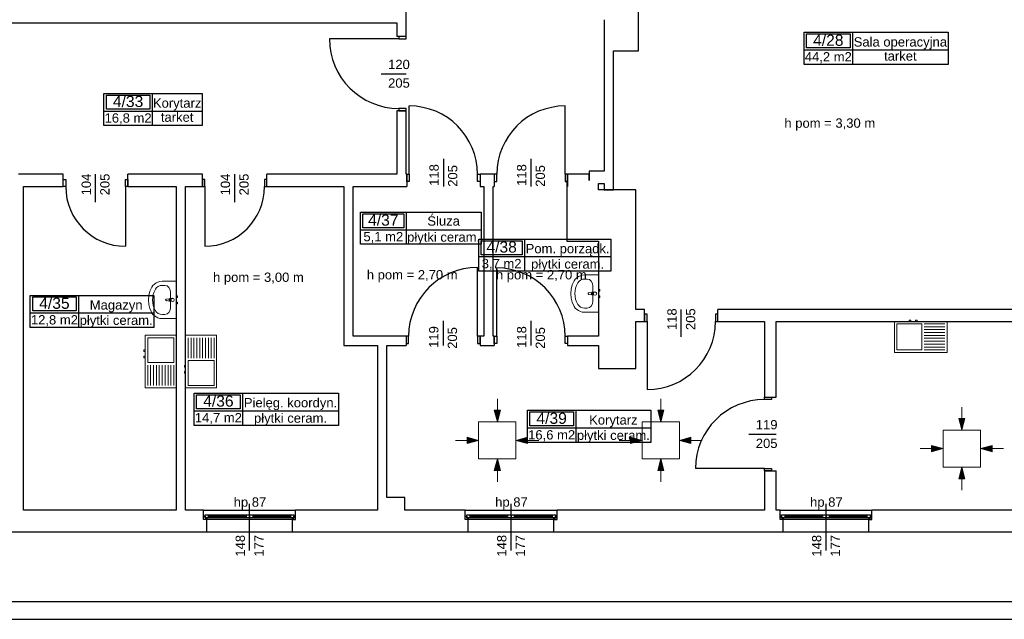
# Model space of a CAD drawing. Header units: millimetres. Extents: x -165365 to -33565, y 7406 to 103342.
# Tile 62 of 256: x -135228 to -119377, y 67834 to 77495. Entities that reach past the tile are written whole.
import ezdxf
from ezdxf.enums import TextEntityAlignment as Align

# ---------------------------------------------------------------- set-up
doc = ezdxf.new("R2010")
doc.units = ezdxf.units.MM
doc.header["$MEASUREMENT"] = 0
doc.linetypes.add('Wipeout_Contour', pattern=[1000, 0, -1000])
for name, color, linetype in [('Drzwi', 252, 'Continuous'), ('Linia', 252, 'Continuous'), ('Obiekt', 252, 'Continuous'), ('Okno', 252, 'Continuous'), ('Strefa', 252, 'Continuous'), ('Strop', 252, 'Continuous'), ('Słup', 252, 'Continuous'), ('Tekst', 252, 'Continuous'), ('Ściana', 252, 'Continuous')]:
    doc.layers.add(name, color=color, linetype=linetype)
doc.styles.add('Arial', font='arial.ttf')
doc.styles.add('Times new roman', font='arial.ttf')

# ---------------------------------------------------------------- blocks, each defined once
blk = doc.blocks.new('A$C67C5DD2D')
at = {"layer": 'Linia', "linetype": 'Continuous', "lineweight": 13}
for points in [[(37827, 3183), (37877, 3370), (37777, 3370)], [(40458, 3183), (40508, 3370), (40408, 3370)], [(45305, 3050), (45355, 3236), (45255, 3236)], [(37525, 2883), (37339, 2933), (37339, 2833)], [(38126, 2883), (38313, 2833), (38313, 2933)], [(40156, 2883), (39970, 2933), (39970, 2833)], [(40757, 2883), (40944, 2833), (40944, 2933)], [(45003, 2750), (44817, 2800), (44817, 2700)], [(45604, 2750), (45791, 2700), (45791, 2800)], [(37827, 2583), (37777, 2397), (37877, 2397)], [(40458, 2583), (40408, 2397), (40508, 2397)], [(45305, 2450), (45255, 2263), (45355, 2263)]]:
    blk.add_hatch(color=252, dxfattribs=at).paths.add_polyline_path(points)
at = {"layer": 'Drzwi', "color": 252}
for p, q in [((36243, 9390), (36243, 9350)), ((36358, 9390), (36243, 9390)), ((36358, 9390), (36243, 9390)), ((36358, 9350), (36358, 9390)), ((36243, 9350), (35123, 9350)), ((36243, 9350), (36358, 9350)), ((36408, 7170), (36408, 8270)), ((38918, 7170), (38918, 8270)), ((36358, 8230), (36243, 8230)), ((36243, 8230), (36243, 8190)), ((36243, 8190), (36358, 8190)), ((36358, 8190), (36243, 8190)), ((36358, 8190), (36358, 8230)), ((36368, 7170), (36408, 7170)), ((36368, 7055), (36368, 7170)), ((36368, 7170), (36368, 7055)), ((36408, 7170), (36408, 7055)), ((37508, 7055), (37508, 7170)), ((37508, 7170), (37548, 7170)), ((37548, 7170), (37548, 7055)), ((37548, 7170), (37548, 7055)), ((37818, 7170), (37778, 7170)), ((37778, 7170), (37778, 7055)), ((37778, 7170), (37778, 7055)), ((37818, 7055), (37818, 7170)), ((38958, 7170), (38918, 7170)), ((38918, 7170), (38918, 7055)), ((38958, 7055), (38958, 7170)), ((38958, 7170), (38958, 7055)), ((30838, 7085), (30878, 7085)), ((30838, 6970), (30838, 7085)), ((30838, 6970), (30838, 7085)), ((30878, 7085), (30878, 6970)), ((31838, 6970), (31838, 7085)), ((31838, 7085), (31878, 7085)), ((31878, 7085), (31878, 6970)), ((31878, 6970), (31878, 7085)), ((33118, 7085), (33078, 7085)), ((33078, 7085), (33078, 6970)), ((33078, 6970), (33078, 7085)), ((33118, 6970), (33118, 7085)), ((34118, 7085), (34078, 7085)), ((34078, 7085), (34078, 6970)), ((34118, 6970), (34118, 7085)), ((34118, 6970), (34118, 7085)), ((36408, 7055), (36368, 7055)), ((37548, 7055), (37508, 7055)), ((37778, 7055), (37818, 7055)), ((38918, 7055), (38958, 7055)), ((30878, 6970), (30838, 6970)), ((31878, 6970), (31838, 6970)), ((31838, 6970), (31838, 6010)), ((33078, 6970), (33118, 6970)), ((33118, 6970), (33118, 6010)), ((34078, 6970), (34118, 6970)), ((37508, 4560), (37508, 5670)), ((37818, 4560), (37818, 5660)), ((40238, 4915), (40198, 4915)), ((40198, 4915), (40198, 4800)), ((40198, 4800), (40198, 4915)), ((40238, 4800), (40238, 4915)), ((41378, 4915), (41338, 4915)), ((41338, 4915), (41338, 4800)), ((41378, 4800), (41378, 4915)), ((41378, 4800), (41378, 4915)), ((40198, 4800), (40238, 4800)), ((40238, 4800), (40238, 3700)), ((41338, 4800), (41378, 4800)), ((36398, 4560), (36358, 4560)), ((36358, 4560), (36358, 4445)), ((36358, 4560), (36358, 4445)), ((36358, 4445), (36398, 4445)), ((36398, 4445), (36398, 4560)), ((37548, 4560), (37508, 4560)), ((37508, 4560), (37508, 4445)), ((37508, 4445), (37548, 4445)), ((37548, 4445), (37548, 4560)), ((37548, 4560), (37548, 4445)), ((37778, 4560), (37818, 4560)), ((37778, 4445), (37778, 4560)), ((37778, 4560), (37778, 4445)), ((37818, 4445), (37778, 4445)), ((37818, 4560), (37818, 4445)), ((38918, 4445), (38918, 4560)), ((38918, 4560), (38958, 4560)), ((38958, 4445), (38918, 4445)), ((38958, 4560), (38958, 4445)), ((38958, 4560), (38958, 4445)), ((42128, 3540), (42128, 3580)), ((42128, 3580), (42243, 3580)), ((42128, 3580), (42243, 3580)), ((42243, 3540), (42128, 3540)), ((42243, 3580), (42243, 3540)), ((42128, 2430), (41018, 2430)), ((42128, 2390), (42128, 2430)), ((42128, 2430), (42243, 2430)), ((42243, 2390), (42128, 2390)), ((42128, 2390), (42243, 2390)), ((42243, 2430), (42243, 2390))]:
    blk.add_line(p, q, dxfattribs=at)
for centre, radius, start, end in [((36243, 9350), 1120, 180, 270), ((36408, 7170), 1100, 0, 90), ((38918, 7170), 1100, 90, 180), ((31838, 6970), 960, 180, 270), ((33118, 6970), 960, 270, 0), ((37508, 4560), 1110, 90, 180), ((37818, 4560), 1100, 0, 90), ((40238, 4800), 1100, 270, 0), ((42128, 2430), 1110, 90, 180)]:
    blk.add_arc(centre, radius, start, end, dxfattribs=at)
at = {"layer": 'Linia', "color": 252, "lineweight": 13}
for p, q in [((37827, 3554), (37827, 3370)), ((40458, 3554), (40458, 3370)), ((37827, 3183), (37777, 3370)), ((37777, 3370), (37877, 3370)), ((37827, 3183), (37877, 3370)), ((40458, 3183), (40408, 3370)), ((40408, 3370), (40508, 3370)), ((40458, 3183), (40508, 3370)), ((45305, 3420), (45305, 3236)), ((38126, 3183), (37526, 3183)), ((37526, 3183), (37526, 2584)), ((38126, 2584), (38126, 3183)), ((40757, 3183), (40157, 3183)), ((40157, 3183), (40157, 2584)), ((40757, 2584), (40757, 3183)), ((45305, 3050), (45255, 3236)), ((45255, 3236), (45355, 3236)), ((45305, 3050), (45355, 3236)), ((45604, 3049), (45004, 3049)), ((45004, 3049), (45004, 2450)), ((45604, 2450), (45604, 3049)), ((37155, 2883), (37339, 2883)), ((37525, 2883), (37339, 2933)), ((37339, 2833), (37339, 2933)), ((37525, 2883), (37339, 2833)), ((38126, 2883), (38313, 2933)), ((38126, 2883), (38313, 2833)), ((38313, 2933), (38313, 2833)), ((38497, 2883), (38313, 2883)), ((39786, 2883), (39970, 2883)), ((40156, 2883), (39970, 2933)), ((39970, 2833), (39970, 2933)), ((40156, 2883), (39970, 2833)), ((40757, 2883), (40944, 2933)), ((40757, 2883), (40944, 2833)), ((40944, 2933), (40944, 2833)), ((41127, 2883), (40944, 2883)), ((44633, 2750), (44817, 2750)), ((45003, 2750), (44817, 2800)), ((44817, 2700), (44817, 2800)), ((45003, 2750), (44817, 2700)), ((45604, 2750), (45791, 2800)), ((45604, 2750), (45791, 2700)), ((45791, 2800), (45791, 2700)), ((45974, 2750), (45791, 2750)), ((37526, 2583), (38126, 2583)), ((37827, 2583), (37777, 2397)), ((37827, 2583), (37877, 2397)), ((40157, 2583), (40757, 2583)), ((40458, 2583), (40408, 2397)), ((40458, 2583), (40508, 2397)), ((37877, 2397), (37777, 2397)), ((37827, 2213), (37827, 2397)), ((40508, 2397), (40408, 2397)), ((40458, 2213), (40458, 2397)), ((45004, 2449), (45604, 2449)), ((45305, 2450), (45255, 2263)), ((45305, 2450), (45355, 2263)), ((45355, 2263), (45255, 2263)), ((45305, 2079), (45305, 2263))]:
    blk.add_line(p, q, dxfattribs=at)
at = {"layer": 'Obiekt', "color": 252}
for p, q in [((35957, 8790), (36358, 8790)), ((36958, 7421), (36958, 6970)), ((38368, 7421), (38368, 6970)), ((31358, 6719), (31358, 7170)), ((33598, 6719), (33598, 7170)), ((40788, 4549), (40788, 4990)), ((36953, 4811), (36953, 4410)), ((38368, 4811), (38368, 4410)), ((41877, 2985), (42318, 2985)), ((33838, 1110), (33838, 1860)), ((38048, 1110), (38048, 1860)), ((43118, 1110), (43118, 1860))]:
    blk.add_line(p, q, dxfattribs=at)
at = {"layer": 'Obiekt', "color": 252, "lineweight": 5}
for p, q in [((32305, 5401), (32281, 5378)), ((32332, 5420), (32305, 5401)), ((32363, 5434), (32332, 5420)), ((32395, 5442), (32363, 5434)), ((32429, 5445), (32395, 5442)), ((32658, 5445), (32429, 5445)), ((32658, 4845), (32658, 5445)), ((39062, 5452), (39032, 5387)), ((39081, 5479), (39062, 5452)), ((39105, 5503), (39081, 5479)), ((39132, 5522), (39105, 5503)), ((39163, 5536), (39132, 5522)), ((39195, 5544), (39163, 5536)), ((39229, 5547), (39195, 5544)), ((39458, 5547), (39229, 5547)), ((39275, 5482), (39229, 5482)), ((39458, 4947), (39458, 5547)), ((32232, 5285), (32214, 5216)), ((32262, 5351), (32232, 5285)), ((32281, 5378), (32262, 5351)), ((32475, 5380), (32429, 5380)), ((32566, 5027), (32566, 5264)), ((39014, 5318), (39008, 5247)), ((39008, 5247), (39014, 5176)), ((39032, 5387), (39014, 5318)), ((39349, 5265), (39296, 5258)), ((39296, 5236), (39349, 5229)), ((39401, 5272), (39359, 5268)), ((39361, 5261), (39376, 5261)), ((39376, 5234), (39361, 5234)), ((39366, 5128), (39366, 5366)), ((39376, 5261), (39376, 5234)), ((39458, 5311), (39458, 5284)), ((39478, 5311), (39458, 5311)), ((39458, 5284), (39478, 5284)), ((39478, 5284), (39478, 5311)), ((32214, 5216), (32208, 5145)), ((32208, 5145), (32214, 5074)), ((32214, 5074), (32232, 5005)), ((32549, 5163), (32496, 5156)), ((32496, 5134), (32549, 5128)), ((32601, 5170), (32559, 5166)), ((32559, 5124), (32601, 5120)), ((32561, 5159), (32576, 5159)), ((32576, 5132), (32561, 5132)), ((32576, 5159), (32576, 5132)), ((32658, 5209), (32658, 5182)), ((32678, 5209), (32658, 5209)), ((32658, 5182), (32678, 5182)), ((32658, 5109), (32658, 5082)), ((32678, 5109), (32658, 5109)), ((32658, 5082), (32678, 5082)), ((32678, 5182), (32678, 5209)), ((32678, 5082), (32678, 5109)), ((39014, 5176), (39032, 5107)), ((39032, 5107), (39062, 5042)), ((39359, 5226), (39401, 5222)), ((39458, 5211), (39458, 5184)), ((39478, 5211), (39458, 5211)), ((39458, 5184), (39478, 5184)), ((39478, 5184), (39478, 5211)), ((32232, 5005), (32262, 4940)), ((32262, 4940), (32281, 4913)), ((39062, 5042), (39081, 5015)), ((39081, 5015), (39105, 4992)), ((39105, 4992), (39132, 4973)), ((39132, 4973), (39163, 4959)), ((39163, 4959), (39195, 4950)), ((39195, 4950), (39229, 4947)), ((39275, 5012), (39229, 5012)), ((39229, 4947), (39458, 4947)), ((32281, 4913), (32305, 4890)), ((32305, 4890), (32332, 4871)), ((32332, 4871), (32363, 4857)), ((32363, 4857), (32395, 4848)), ((32395, 4848), (32429, 4845)), ((32475, 4911), (32429, 4911)), ((32429, 4845), (32658, 4845)), ((44221, 4800), (44221, 4300)), ((44646, 4800), (44221, 4800)), ((44261, 4760), (44261, 4340)), ((44461, 4760), (44261, 4760)), ((44485, 4820), (44458, 4820)), ((44458, 4820), (44458, 4800)), ((44458, 4800), (44485, 4800)), ((44661, 4760), (44461, 4760)), ((44485, 4800), (44485, 4820)), ((44585, 4820), (44558, 4820)), ((44558, 4820), (44558, 4800)), ((44558, 4800), (44585, 4800)), ((44585, 4800), (44585, 4820)), ((45071, 4800), (44646, 4800)), ((44661, 4340), (44661, 4760)), ((44701, 4760), (45031, 4760)), ((45071, 4300), (45071, 4800)), ((44701, 4713), (45031, 4713)), ((44701, 4667), (45031, 4667)), ((44701, 4620), (45031, 4620)), ((32158, 4152), (32158, 4577)), ((32158, 4577), (32658, 4577)), ((32198, 4537), (32618, 4537)), ((32198, 4337), (32198, 4537)), ((32618, 4537), (32618, 4137)), ((32658, 4577), (32658, 3727)), ((33308, 4577), (32808, 4577)), ((32808, 4577), (32808, 4152)), ((32848, 4207), (32848, 4537)), ((32895, 4207), (32895, 4537)), ((32941, 4207), (32941, 4537)), ((32988, 4207), (32988, 4537)), ((33035, 4207), (33035, 4537)), ((33081, 4207), (33081, 4537)), ((33128, 4207), (33128, 4537)), ((33175, 4207), (33175, 4537)), ((33221, 4207), (33221, 4537)), ((33268, 4207), (33268, 4537)), ((33308, 3727), (33308, 4577)), ((44701, 4573), (45031, 4573)), ((44701, 4527), (45031, 4527)), ((44701, 4480), (45031, 4480)), ((32138, 4340), (32158, 4340)), ((32138, 4313), (32138, 4340)), ((32158, 4313), (32138, 4313)), ((32158, 4340), (32158, 4313)), ((32198, 4137), (32198, 4337)), ((44221, 4300), (45071, 4300)), ((44261, 4340), (44661, 4340)), ((44701, 4433), (45031, 4433)), ((44701, 4387), (45031, 4387)), ((44701, 4340), (45031, 4340)), ((32138, 4240), (32158, 4240)), ((32138, 4213), (32138, 4240)), ((32158, 4213), (32138, 4213)), ((32158, 4240), (32158, 4213)), ((32158, 3727), (32158, 4152)), ((32618, 4137), (32198, 4137)), ((32808, 4152), (32808, 3727)), ((33268, 4167), (32848, 4167)), ((32848, 4167), (32848, 3967)), ((33268, 3767), (33268, 4167)), ((32198, 4097), (32198, 3767)), ((32245, 4097), (32245, 3767)), ((32291, 4097), (32291, 3767)), ((32338, 4097), (32338, 3767)), ((32385, 4097), (32385, 3767)), ((32431, 4097), (32431, 3767)), ((32478, 4097), (32478, 3767)), ((32525, 4097), (32525, 3767)), ((32571, 4097), (32571, 3767)), ((32618, 4097), (32618, 3767)), ((32808, 4090), (32788, 4090)), ((32788, 4090), (32788, 4063)), ((32788, 4063), (32808, 4063)), ((32808, 3990), (32788, 3990)), ((32788, 3990), (32788, 3963)), ((32788, 3963), (32808, 3963)), ((32808, 4063), (32808, 4090)), ((32808, 3963), (32808, 3990)), ((32848, 3967), (32848, 3767)), ((32658, 3727), (32158, 3727)), ((32808, 3727), (33308, 3727)), ((32848, 3767), (33268, 3767))]:
    blk.add_line(p, q, dxfattribs=at)
for centre, radius, start, end in [((39298, 5247), 11.2, 97.1389, 262.8611), ((39361, 5247), 21.1, 122.771, 237.229), ((39361, 5247), 13.6, 90, 270), ((39361, 5247), 21.1, 95.1696, 122.771), ((39401, 5247), 25, 270, 90), ((32498, 5145), 11.2, 97.1389, 262.8611), ((32561, 5145), 21.1, 122.771, 237.229), ((32561, 5145), 13.6, 90, 270), ((32561, 5145), 21.1, 95.1696, 122.771), ((32561, 5145), 21.1, 237.229, 264.8304), ((32601, 5145), 25, 270, 90), ((39361, 5247), 21.1, 237.229, 264.8304)]:
    blk.add_arc(centre, radius, start, end, dxfattribs=at)
for centre, major_axis, ratio, start_param, end_param in [((39458, 5247), (382, 0), 0.956522, 2.644618, 3.638567), ((39229, 5366), (121, 0), 0.956522, 1.570796, 2.644618), ((39275, 5366), (0, 116), 0.783646, 4.712389, 6.283185), ((32658, 5145), (382, 0), 0.956522, 2.644618, 3.638567), ((32429, 5264), (121, 0), 0.956522, 1.570796, 2.644618), ((32475, 5264), (0, 116), 0.783646, 4.712389, 6.283185), ((39229, 5128), (121, 0), 0.956522, 3.638567, 4.712389), ((39275, 5128), (0, 116), 0.783646, 3.141593, 4.712389), ((32429, 5027), (121, 0), 0.956522, 3.638567, 4.712389), ((32475, 5027), (0, 116), 0.783646, 3.141593, 4.712389)]:
    blk.add_ellipse(centre, major_axis=major_axis, ratio=ratio, start_param=start_param, end_param=end_param, dxfattribs=at)
for p in [(39296, 5236), (39349, 5265), (39401, 5272), (32496, 5134), (32549, 5163), (32559, 5124), (32601, 5170), (39359, 5226)]:
    blk.add_point(p, dxfattribs=at)
at = {"layer": 'Okno', "color": 252}
for p, q in [((33098, 1760), (34578, 1760)), ((37308, 1760), (38788, 1760)), ((42378, 1760), (43858, 1760)), ((33098, 1660), (33123, 1660)), ((33098, 1610), (33098, 1660)), ((33148, 1610), (33098, 1610)), ((33148, 1610), (33098, 1610)), ((33123, 1685), (33173, 1685)), ((33123, 1635), (33123, 1685)), ((33123, 1660), (33123, 1635)), ((33123, 1635), (33148, 1635)), ((33173, 1635), (33123, 1635)), ((33148, 1635), (33148, 1610)), ((33838, 1610), (33148, 1610)), ((33173, 1685), (33788, 1685)), ((33173, 1685), (33173, 1635)), ((33173, 1685), (33788, 1685)), ((33173, 1660), (33788, 1660)), ((33788, 1635), (33173, 1635)), ((33788, 1635), (33788, 1685)), ((33788, 1685), (33838, 1685)), ((33838, 1635), (33788, 1635)), ((33838, 1685), (33838, 1635)), ((33838, 1685), (33888, 1685)), ((33838, 1635), (33838, 1685)), ((33888, 1635), (33838, 1635)), ((34528, 1610), (33838, 1610)), ((33888, 1685), (34503, 1685)), ((33888, 1685), (33888, 1635)), ((33888, 1685), (34503, 1685)), ((33888, 1660), (34503, 1660)), ((34503, 1635), (33888, 1635)), ((34503, 1635), (34503, 1685)), ((34503, 1685), (34553, 1685)), ((34553, 1635), (34503, 1635)), ((34528, 1610), (34528, 1635)), ((34528, 1635), (34553, 1635)), ((34578, 1610), (34528, 1610)), ((34528, 1610), (34578, 1610)), ((34553, 1685), (34553, 1635)), ((34553, 1635), (34553, 1660)), ((34553, 1660), (34578, 1660)), ((34578, 1610), (34578, 1660)), ((37308, 1660), (37333, 1660)), ((37308, 1610), (37308, 1660)), ((37358, 1610), (37308, 1610)), ((37358, 1610), (37308, 1610)), ((37333, 1685), (37383, 1685)), ((37333, 1635), (37333, 1685)), ((37333, 1660), (37333, 1635)), ((37333, 1635), (37358, 1635)), ((37383, 1635), (37333, 1635)), ((37358, 1635), (37358, 1610)), ((38048, 1610), (37358, 1610)), ((37383, 1685), (37998, 1685)), ((37383, 1685), (37383, 1635)), ((37383, 1685), (37998, 1685)), ((37383, 1660), (37998, 1660)), ((37998, 1635), (37383, 1635)), ((37998, 1635), (37998, 1685)), ((37998, 1685), (38048, 1685)), ((38048, 1635), (37998, 1635)), ((38048, 1685), (38048, 1635)), ((38048, 1685), (38098, 1685)), ((38048, 1635), (38048, 1685)), ((38098, 1635), (38048, 1635)), ((38738, 1610), (38048, 1610)), ((38098, 1685), (38713, 1685)), ((38098, 1685), (38098, 1635)), ((38098, 1685), (38713, 1685)), ((38098, 1660), (38713, 1660)), ((38713, 1635), (38098, 1635)), ((38713, 1635), (38713, 1685)), ((38713, 1685), (38763, 1685)), ((38763, 1635), (38713, 1635)), ((38738, 1610), (38738, 1635)), ((38738, 1635), (38763, 1635)), ((38788, 1610), (38738, 1610)), ((38738, 1610), (38788, 1610)), ((38763, 1685), (38763, 1635)), ((38763, 1635), (38763, 1660)), ((38763, 1660), (38788, 1660)), ((38788, 1610), (38788, 1660)), ((42378, 1660), (42403, 1660)), ((42378, 1610), (42378, 1660)), ((42428, 1610), (42378, 1610)), ((42428, 1610), (42378, 1610)), ((42403, 1685), (42453, 1685)), ((42403, 1635), (42403, 1685)), ((42403, 1660), (42403, 1635)), ((42403, 1635), (42428, 1635)), ((42453, 1635), (42403, 1635)), ((42428, 1635), (42428, 1610)), ((43118, 1610), (42428, 1610)), ((42453, 1685), (43068, 1685)), ((42453, 1685), (42453, 1635)), ((42453, 1685), (43068, 1685)), ((42453, 1660), (43068, 1660)), ((43068, 1635), (42453, 1635)), ((43068, 1635), (43068, 1685)), ((43068, 1685), (43118, 1685)), ((43118, 1635), (43068, 1635)), ((43118, 1685), (43118, 1635)), ((43118, 1685), (43168, 1685)), ((43118, 1635), (43118, 1685)), ((43168, 1635), (43118, 1635)), ((43808, 1610), (43118, 1610)), ((43168, 1685), (43783, 1685)), ((43168, 1685), (43168, 1635)), ((43168, 1685), (43783, 1685)), ((43168, 1660), (43783, 1660)), ((43783, 1635), (43168, 1635)), ((43783, 1635), (43783, 1685)), ((43783, 1685), (43833, 1685)), ((43833, 1635), (43783, 1635)), ((43808, 1610), (43808, 1635)), ((43808, 1635), (43833, 1635)), ((43858, 1610), (43808, 1610)), ((43808, 1610), (43858, 1610)), ((43833, 1685), (43833, 1635)), ((43833, 1635), (43833, 1660)), ((43833, 1660), (43858, 1660)), ((43858, 1610), (43858, 1660)), ((33148, 1410), (34528, 1410)), ((37358, 1410), (38738, 1410)), ((42428, 1410), (43808, 1410))]:
    blk.add_line(p, q, dxfattribs=at)
at = {"layer": 'Strefa', "color": 252}
for p, q in [((42765, 9457), (45085, 9457)), ((42765, 8938), (42765, 9457)), ((42804, 9431), (43506, 9431)), ((42804, 9204), (42804, 9431)), ((43506, 9431), (43506, 9204)), ((43545, 9457), (43545, 8938)), ((45085, 9457), (45085, 8938)), ((43506, 9204), (42804, 9204)), ((42765, 9174), (45085, 9174)), ((45085, 8938), (42765, 8938)), ((31493, 8471), (33072, 8471)), ((31493, 7953), (31493, 8471)), ((31532, 8445), (32233, 8445)), ((31532, 8219), (31532, 8445)), ((32233, 8445), (32233, 8219)), ((32272, 8471), (32272, 7953)), ((33072, 8471), (33072, 7953)), ((31493, 8188), (33072, 8188)), ((32233, 8219), (31532, 8219)), ((33072, 7953), (31493, 7953)), ((35624, 6560), (37566, 6560)), ((35624, 6041), (35624, 6560)), ((35661, 6534), (36321, 6534)), ((35661, 6307), (35661, 6534)), ((36321, 6534), (36321, 6307)), ((36358, 6560), (36358, 6041)), ((37566, 6560), (37566, 6041)), ((35624, 6277), (37566, 6277)), ((36321, 6307), (35661, 6307)), ((37566, 6041), (35624, 6041)), ((37529, 6126), (39654, 6126)), ((37529, 5607), (37529, 6126)), ((37565, 6100), (38226, 6100)), ((37565, 5874), (37565, 6100)), ((38226, 6100), (38226, 5874)), ((38263, 6126), (38263, 5607)), ((39654, 6126), (39654, 5607)), ((38226, 5874), (37565, 5874)), ((37529, 5843), (39654, 5843)), ((39654, 5607), (37529, 5607)), ((30307, 5219), (32294, 5219)), ((30307, 4701), (30307, 5219)), ((30346, 5194), (31047, 5194)), ((30346, 4967), (30346, 5194)), ((31047, 5194), (31047, 4967)), ((31086, 5219), (31086, 4701)), ((32294, 5219), (32294, 4701)), ((30307, 4937), (32294, 4937)), ((31047, 4967), (30346, 4967)), ((32294, 4701), (30307, 4701)), ((32947, 3644), (35268, 3644)), ((32947, 3125), (32947, 3644)), ((32986, 3618), (33687, 3618)), ((32986, 3392), (32986, 3618)), ((33687, 3618), (33687, 3392)), ((33726, 3644), (33726, 3125)), ((35268, 3644), (35268, 3125)), ((32947, 3361), (35268, 3361)), ((33687, 3392), (32986, 3392)), ((38312, 3367), (40299, 3367)), ((38312, 2848), (38312, 3367)), ((38350, 3341), (39052, 3341)), ((38350, 3115), (38350, 3341)), ((39052, 3341), (39052, 3115)), ((39091, 3367), (39091, 2848)), ((40299, 3367), (40299, 2848)), ((35268, 3125), (32947, 3125)), ((38312, 3084), (40299, 3084)), ((39052, 3115), (38350, 3115)), ((40299, 2848), (38312, 2848))]:
    blk.add_line(p, q, dxfattribs=at)
at = {"layer": 'Strop', "flags": 128}
blk.add_lwpolyline([(68928, 0), (25198, 0), (23908, 0), (23908, 1566), (7110, 16898), (5687, 15339), (0, 20530), (2676, 23462), (4605, 21701), (10958, 21701), (10958, 27723, -0.000026), (10969, 27725, -0.048415), (32490, 29704, -0.006019), (35182, 29658), (39456, 29456, -0.000457), (39649, 29445, -0.017918), (47227, 28726, -0.007769)], format="xyb", dxfattribs=at)
at = {"layer": 'Słup', "color": 252}
for p, q in [((40098, 9160), (40098, 11550)), ((39698, 9160), (40098, 9160)), ((38958, 7070), (38948, 7070)), ((38948, 7070), (38948, 6090)), ((39458, 6920), (39458, 7020)), ((38948, 6090), (39458, 6090)), ((36338, 1960), (36048, 1960)), ((36338, 1760), (36338, 1960))]:
    blk.add_line(p, q, dxfattribs=at)
at = {"layer": 'Ściana', "color": 252}
for p, q in [((36243, 9390), (36208, 9390)), ((36358, 9390), (36243, 9390)), ((36243, 8190), (36208, 8190)), ((36358, 8190), (36243, 8190)), ((30838, 7085), (30838, 7170)), ((31878, 7085), (31878, 7170)), ((33078, 7085), (33078, 7170)), ((34118, 7085), (34118, 7170)), ((36368, 7170), (36368, 7055)), ((37548, 7170), (37548, 7055)), ((37778, 7170), (37778, 7055)), ((38958, 7170), (38958, 7055)), ((30838, 6970), (30838, 7085)), ((31878, 6970), (31878, 7085)), ((33078, 6970), (33078, 7085)), ((34118, 6970), (34118, 7085)), ((36368, 7055), (36368, 6970)), ((37548, 7055), (37548, 6970)), ((37778, 7055), (37778, 6970)), ((38958, 7055), (38958, 6970)), ((40198, 4915), (40198, 4990)), ((40198, 4800), (40198, 4915)), ((41378, 4915), (41378, 4990)), ((41378, 4800), (41378, 4915)), ((36358, 4560), (36358, 4445)), ((36358, 4445), (36358, 4410)), ((37548, 4560), (37548, 4445)), ((37548, 4445), (37548, 4410)), ((37778, 4560), (37778, 4445)), ((37778, 4445), (37778, 4410)), ((38958, 4560), (38958, 4445)), ((38958, 4445), (38958, 4410)), ((42128, 3580), (42243, 3580)), ((42243, 3580), (42318, 3580)), ((42128, 2390), (42243, 2390)), ((42243, 2390), (42318, 2390)), ((33098, 1660), (33098, 1760)), ((34578, 1660), (34578, 1760)), ((37308, 1660), (37308, 1760)), ((38788, 1660), (38788, 1760)), ((42378, 1660), (42378, 1760)), ((43858, 1660), (43858, 1760)), ((33098, 1610), (33098, 1660)), ((33148, 1610), (33098, 1610)), ((33148, 1410), (33148, 1610)), ((34528, 1410), (34528, 1610)), ((34528, 1610), (34578, 1610)), ((34578, 1610), (34578, 1660)), ((37308, 1610), (37308, 1660)), ((37358, 1610), (37308, 1610)), ((37358, 1410), (37358, 1610)), ((38738, 1410), (38738, 1610)), ((38738, 1610), (38788, 1610)), ((38788, 1610), (38788, 1660)), ((42378, 1610), (42378, 1660)), ((42428, 1610), (42378, 1610)), ((42428, 1410), (42428, 1610)), ((43808, 1410), (43808, 1610)), ((43808, 1610), (43858, 1610)), ((43858, 1610), (43858, 1660))]:
    blk.add_line(p, q, dxfattribs=at)
at = {"layer": 'Ściana', "color": 252, "flags": 128}
for points in [[(36358, 9390), (36358, 13640)], [(29258, 9610), (36208, 9610)], [(36208, 9610), (36208, 9390)], [(39548, 9660), (39548, 7220)], [(39698, 6920), (39698, 9160)], [(36208, 8190), (36208, 7170)], [(36358, 7170), (36358, 8190)], [(30838, 7170), (30119, 7170)], [(33078, 7170), (31878, 7170)], [(36208, 7170), (34118, 7170)], [(36368, 7170), (36358, 7170)], [(37778, 7170), (37548, 7170)], [(39306, 7170), (38958, 7170)], [(39548, 7220), (39306, 7220)], [(39306, 7220), (39306, 7070)], [(39306, 7070), (39306, 7170)], [(39458, 7020), (39548, 7020)], [(39548, 7020), (39548, 6920)], [(30198, 6970), (30838, 6970)], [(30198, 1760), (30198, 6970)], [(31878, 6970), (32658, 6970)], [(32658, 6970), (32658, 1760)], [(32808, 6970), (33078, 6970)], [(32808, 1760), (32808, 6970)], [(34118, 6970), (35358, 6970)], [(35358, 6970), (35358, 4410)], [(35508, 4560), (35508, 6970)], [(35508, 6970), (36368, 6970)], [(37548, 6970), (37608, 6970)], [(37608, 6970), (37608, 4560)], [(37758, 4560), (37758, 6970)], [(37758, 6970), (37778, 6970)], [(40058, 6920), (39458, 6920)], [(39548, 6920), (39698, 6920)], [(40058, 4990), (40058, 6920)], [(39458, 6090), (39458, 4560)], [(40198, 4990), (40058, 4990)], [(46658, 4990), (41378, 4990)], [(40058, 4800), (40198, 4800)], [(40058, 4040), (40058, 4800)], [(41378, 4800), (42128, 4800)], [(42128, 4800), (42128, 3580)], [(42318, 3580), (42318, 4800)], [(42318, 4800), (46678, 4800)], [(36358, 4560), (35508, 4560)], [(37608, 4560), (37548, 4560)], [(37778, 4560), (37758, 4560)], [(39458, 4560), (38958, 4560)], [(35358, 4410), (35898, 4410)], [(35898, 4410), (35898, 1760)], [(36048, 4410), (36358, 4410)], [(36048, 1960), (36048, 4410)], [(37548, 4410), (37778, 4410)], [(38958, 4410), (39458, 4410)], [(39458, 4410), (39458, 4040)], [(39458, 4040), (40058, 4040)], [(42128, 2390), (42128, 1760)], [(42318, 1760), (42318, 2390)], [(32658, 1760), (30198, 1760)], [(33098, 1760), (32808, 1760)], [(35898, 1760), (34578, 1760)], [(37308, 1760), (36338, 1760)], [(42128, 1760), (38788, 1760)], [(42378, 1760), (42318, 1760)], [(46748, 1760), (43858, 1760)], [(29278, 1410), (33148, 1410)], [(34528, 1410), (37358, 1410)], [(38738, 1410), (42428, 1410)], [(43808, 1410), (47388, 1410)]]:
    blk.add_lwpolyline(points, dxfattribs=at)
at = {"layer": 'Obiekt', "color": 252, "char_height": 150, "attachment_point": 7, "style": 'Arial'}
for s, insert in [('\\A1;{\\fArial|b0|i0|c238|p38;120}', (36068, 8862)), ('\\A1;{\\fArial|b0|i0|c238|p38;205}', (36068, 8562)), ('\\A1;{\\fArial|b0|i0|c238|p38;119}', (41988, 3058)), ('\\A1;{\\fArial|b0|i0|c238|p38;205}', (41988, 2758)), ('\\A1;{\\fArial|b0|i0|c238|p38;hp 87}', (33582, 1769)), ('\\A1;{\\fArial|b0|i0|c238|p38;hp 87}', (37792, 1769)), ('\\A1;{\\fArial|b0|i0|c238|p38;hp 87}', (42862, 1769))]:
    blk.add_mtext(s, dxfattribs=dict(at, insert=insert))
at = {"layer": 'Obiekt', "color": 252, "char_height": 150, "attachment_point": 7, "rotation": 90, "style": 'Arial'}
for s, insert in [('\\A1;{\\fArial|b0|i0|c238|p38;118}', (36885, 6983)), ('\\A1;{\\fArial|b0|i0|c238|p38;205}', (37185, 6968)), ('\\A1;{\\fArial|b0|i0|c238|p38;118}', (38295, 6983)), ('\\A1;{\\fArial|b0|i0|c238|p38;205}', (38595, 6968)), ('\\A1;{\\fArial|b0|i0|c238|p38;104}', (31285, 6830)), ('\\A1;{\\fArial|b0|i0|c238|p38;205}', (31585, 6830)), ('\\A1;{\\fArial|b0|i0|c238|p38;104}', (33525, 6830)), ('\\A1;{\\fArial|b0|i0|c238|p38;205}', (33825, 6830)), ('\\A1;{\\fArial|b0|i0|c238|p38;118}', (40715, 4660)), ('\\A1;{\\fArial|b0|i0|c238|p38;205}', (41015, 4660)), ('\\A1;{\\fArial|b0|i0|c238|p38;119}', (36880, 4373)), ('\\A1;{\\fArial|b0|i0|c238|p38;205}', (37180, 4358)), ('\\A1;{\\fArial|b0|i0|c238|p38;118}', (38295, 4373)), ('\\A1;{\\fArial|b0|i0|c238|p38;205}', (38595, 4358)), ('\\A1;{\\fArial|b0|i0|c238|p38;148}', (33765, 1010)), ('\\A1;{\\fArial|b0|i0|c238|p38;177}', (34063, 1010)), ('\\A1;{\\fArial|b0|i0|c238|p38;148}', (37975, 1010)), ('\\A1;{\\fArial|b0|i0|c238|p38;177}', (38273, 1010)), ('\\A1;{\\fArial|b0|i0|c238|p38;148}', (43045, 1010)), ('\\A1;{\\fArial|b0|i0|c238|p38;177}', (43343, 1010))]:
    blk.add_mtext(s, dxfattribs=dict(at, insert=insert))
at = {"layer": 'Strefa', "color": 252, "style": 'Arial'}
for s, height, p in [('4/28', 180, (43155, 9329)), ('Sala operacyjna', 150, (44315, 9302)), ('44,2 m2', 150, (43155, 9062)), ('tarket', 150, (44315, 9075)), ('4/33', 180, (31882, 8343)), ('Korytarz', 150, (32672, 8317)), ('16,8 m2', 150, (31882, 8076)), ('tarket', 150, (32672, 8090)), ('4/37', 180, (35991, 6432)), ('Śluza', 150, (36962, 6417)), ('5,1 m2', 150, (35991, 6165)), ('płytki ceram.', 150, (36962, 6158)), ('4/38', 180, (37896, 5998)), ('Pom. porządk.', 150, (38958, 5972)), ('3,7 m2', 150, (37896, 5731)), ('płytki ceram.', 150, (38958, 5724)), ('4/35', 180, (30696, 5092)), ('Magazyn', 150, (31690, 5065)), ('płytki ceram.', 150, (31690, 4818)), ('12,8 m2', 150, (30696, 4825)), ('4/36', 180, (33336, 3516)), ('Pielęg. koordyn.', 150, (34497, 3490)), ('płytki ceram.', 150, (34497, 3242)), ('4/39', 180, (38701, 3239)), ('14,7 m2', 150, (33336, 3249)), ('Korytarz', 150, (39695, 3212)), ('16,6 m2', 150, (38701, 2972)), ('płytki ceram.', 150, (39695, 2965))]:
    blk.add_text(s, height=height, dxfattribs=at).set_placement(p, align=Align.MIDDLE_CENTER)
at = {"layer": 'Tekst', "color": 252, "char_height": 150, "attachment_point": 2, "style": 'Times new roman'}
for s, insert in [('\\A1;{\\fArial|b0|i0|c0|p38;h pom = 3,30 m}', (43179, 8069)), ('\\A1;{\\fArial|b0|i0|c0|p38;h pom = 3,00 m}', (33980, 5586)), ('\\A1;{\\fArial|b0|i0|c0|p38;h pom = 2,70 m}', (36456, 5626)), ('\\A1;{\\fArial|b0|i0|c0|p38;h pom = 2,70 m}', (38535, 5626))]:
    blk.add_mtext(s, dxfattribs=dict(at, insert=insert))
at = {"color": 252, "linetype": 'Wipeout_Contour', "lineweight": 0, "ltscale": 477383.047514}
blk.add_wipeout([(68578, 280), (25538, 280), (25198, 0), (68928, 0)], dxfattribs=at).dxf.layer = 'Ściana'
at = {"layer": 'Ściana', "color": 252, "flags": 128}
for points in [[(68578, 280), (25538, 280)], [(25198, 0), (68928, 0)]]:
    blk.add_lwpolyline(points, dxfattribs=at)

msp = doc.modelspace()

# ---------------------------------------------------------------- block references
msp.add_blockref('A$C67C5DD2D', (-165365.15013, 67834.47819))

doc.saveas('drawing.dxf')
